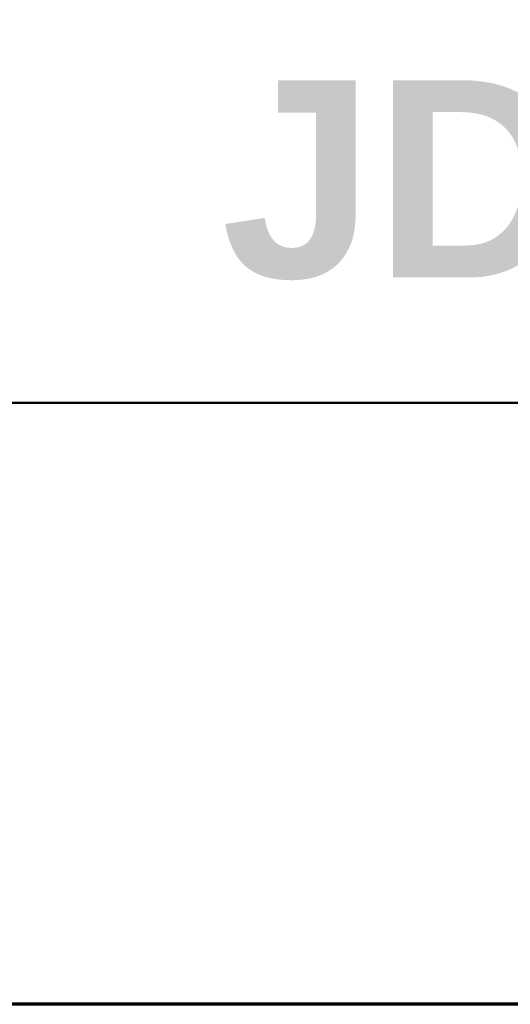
# Model space of a CAD drawing. Header units: inches. Extents: x 0.2 to 29.5, y 0.6 to 18.6.
# Tile 18 of 21: x 24.654 to 25.524, y 1.085 to 2.833. Entities that reach past the tile are written whole.
import ezdxf

# ---------------------------------------------------------------- set-up
doc = ezdxf.new("R2010")
doc.units = ezdxf.units.IN
doc.header["$LTSCALE"] = 1.75
doc.header["$MEASUREMENT"] = 0
doc.layers.add('Border (ANSI)', color=7, linetype='Continuous', lineweight=70)
doc.layers.add('Title (ANSI)', color=7, linetype='Continuous', lineweight=50)
doc.styles.add('Text Style107', font='arialbd.ttf')
doc.styles.add('Text Style117', font='arialbd.ttf')
doc.styles.add('Text Style47', font='ARIALN.TTF')
doc.styles.add('Text Style50', font='arial.ttf')
doc.styles.add('Text Style55', font='arial.ttf')
doc.styles.add('Text Style59', font='arial.ttf')

# ---------------------------------------------------------------- blocks, each defined once
blk = doc.blocks.new('Borders Default Border')
at = {"layer": 'Border (ANSI)', "flags": 128}
blk.add_lwpolyline([(0.38, 0.62), (0.38, 10.38), (16.62, 10.38), (16.62, 0.62), (0.38, 0.62)], dxfattribs=at)
blk = doc.blocks.new('Title Blocks ICD TITLE BLOCK MM CUSTOMER')
at = {"layer": 'Title (ANSI)'}
for p, q in [((7.26633, 7.80222), (11.26137, 7.80222)), ((11.26137, 7.19206), (3.26137, 7.19206))]:
    blk.add_line(p, q, dxfattribs=at)
for tag, p, height, style in [('<TITLE_1>_001', (3.64023, 8.33746), 0.09, 'Text Style50'), ('DESIGNER_001', (8.77888, 8.32936), 0.09, 'Text Style50'), ('<DRAWN_DATE>_001', (10.61411, 8.32936), 0.09, 'Text Style50'), ('<PART_NUMBER>_001', (8.93344, 7.92928), 0.2, 'Text Style117'), ('Sheet_Size_001', (7.36508, 7.90552), 0.13, 'Text Style55'), ('<REVISION_NUMBER>_001', (10.7692, 7.85278), 0.18, 'Text Style107'), ('Number_of_sheets_001', (11.09697, 7.2619), 0.08, 'Text Style59'), ('COPYRIGHT_YEAR_001', (4.62259, 7.27065), 0.07, 'Text Style47'), ('Sheet_Number_001', (10.80007, 7.2619), 0.08, 'Text Style59'), ('<SCALE>_001', (9.82544, 7.2503), 0.08, 'Text Style59')]:
    blk.add_attdef(tag, p, '', height=height, dxfattribs=dict(at, style=style))

msp = doc.modelspace()

# ---------------------------------------------------------------- block references
at = {"xscale": 1.75, "yscale": 1.75, "zscale": 1.75}
msp.add_blockref('Borders Default Border', (0, 0), dxfattribs=at)
ref = msp.add_blockref('Title Blocks ICD TITLE BLOCK MM CUSTOMER', (9.3776, -11.5011), dxfattribs=dict(xscale=1.75, yscale=1.75, zscale=1.75))
ref.add_attrib('<PART_NUMBER>_001', 'JDB2_', (25.0111, 2.3751), dxfattribs={"layer": 'Title (ANSI)', "height": 0.35, "style": 'Text Style117'})

doc.saveas('drawing.dxf')
